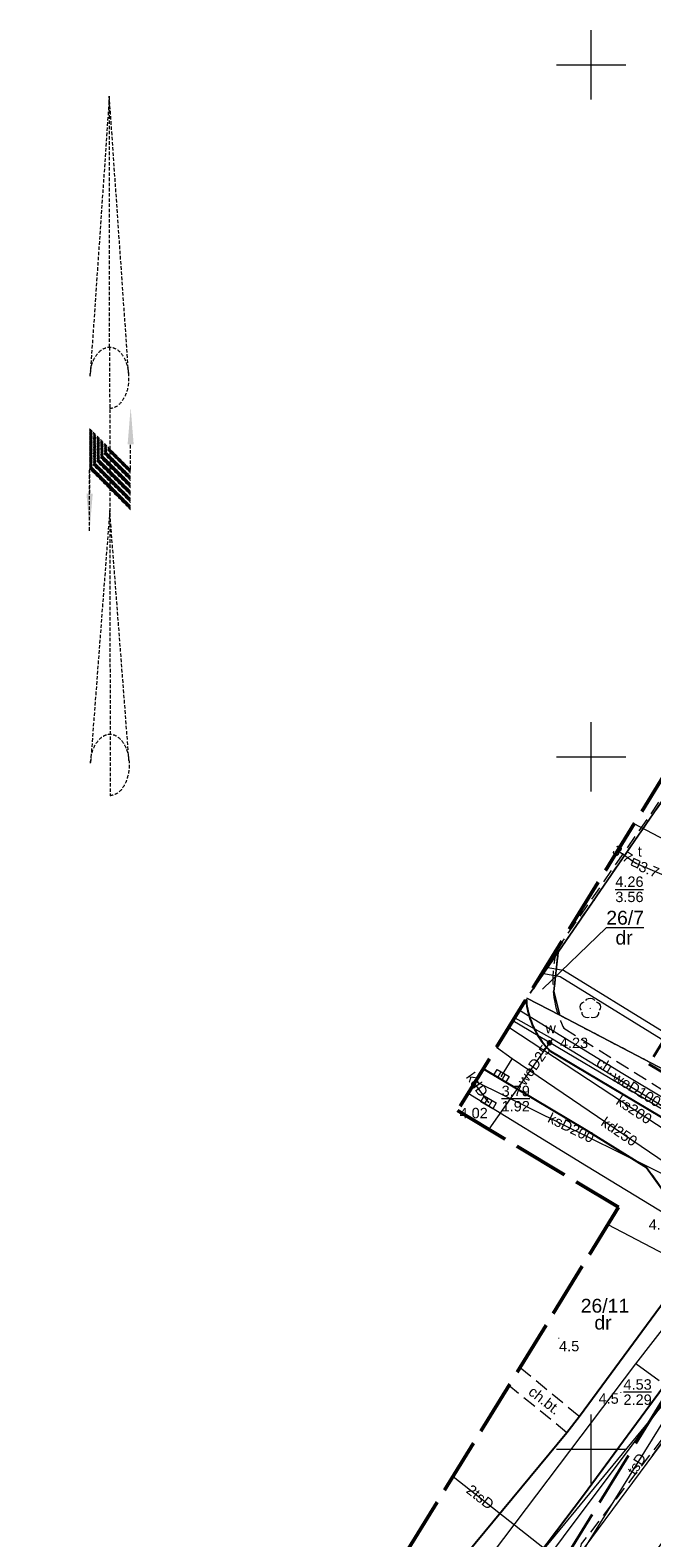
# Model space of a CAD drawing. Extents: x 5477758 to 5478338, y 5918274 to 5918502.
# Tile 54 of 121: x 5477859 to 5477904, y 5918394 to 5918502. Entities that reach past the tile are written whole.
import ezdxf
from ezdxf.enums import TextEntityAlignment as Align

# ---------------------------------------------------------------- set-up
doc = ezdxf.new("R2010")
doc.units = 0
doc.header["$PDSIZE"] = 0.75
for name, pattern in [('HIDDEN', [0.375, 0.25, -0.125]), ('PRZER1-1', [2, 1, -1]), ('PRZER2-1', [3, 2, -1]), ('PRZER3-1', [4, 3, -1]), ('PRZER4-1', [5, 4, -1])]:
    doc.linetypes.add(name, pattern=pattern)
doc.layers.get('0').update_dxf_attribs({"color": 8, "linetype": 'CONTINUOUS', "lineweight": 13})
for name, color, linetype, lineweight in [('GEPPGD', 8, 'CONTINUOUS', 18), ('GESDZI', 8, 'CONTINUOUS', 18), ('GESDZI_O', 8, 'CONTINUOUS', 18), ('GESUZY', 8, 'PRZER1-1', 18), ('GESUZY_O', 8, 'PRZER1-1', 18), ('GSLKRW', 8, 'CONTINUOUS', 25), ('GSPPRB', 8, 'CONTINUOUS', 20), ('GSPRDL', 8, 'CONTINUOUS', 18), ('GSPWPN', 8, 'CONTINUOUS', 13), ('GSPWPN_O', 8, 'CONTINUOUS', 13), ('GSSKOA', 8, 'PRZER3-1', 18), ('GSSKOD', 8, 'PRZER2-1', 18), ('GSSKOD_O', 8, 'PRZER2-1', 18), ('GULEPR', 8, 'CONTINUOUS', 18), ('GULGPR', 8, 'CONTINUOUS', 18), ('GULKPR', 8, 'CONTINUOUS', 18), ('GULKPR_O', 8, 'CONTINUOUS', 18), ('GULTPR', 8, 'CONTINUOUS', 18), ('GULTPR_O', 8, 'CONTINUOUS', 18), ('GULWPR', 8, 'CONTINUOUS', 18), ('GULWPR_O', 8, 'CONTINUOUS', 18), ('GUPIKP', 8, 'CONTINUOUS', 18), ('GUPIWZ', 8, 'CONTINUOUS', 18), ('GUPIWZ_O', 8, 'CONTINUOUS', 18), ('GUPKKS', 8, 'CONTINUOUS', 18), ('GUPPRZ', 8, 'CONTINUOUS', 18), ('GUPPRZ_O', 8, 'CONTINUOUS', 18), ('GUPWZA', 8, 'CONTINUOUS', 18), ('GUPWZA_O', 8, 'CONTINUOUS', 18), ('zakres', 8, 'PRZER4-1', 50), ('znak_polnocy', 8, 'HIDDEN', 13)]:
    doc.layers.add(name, color=color, linetype=linetype, lineweight=lineweight)
doc.layers.add('kołnierz', color=8, linetype='CONTINUOUS', lineweight=70, plot=False)
doc.styles.add('GEO-INFO', font='arial.ttf')

# ---------------------------------------------------------------- blocks, each defined once
blk = doc.blocks.new('EPPGN')
blk.add_hatch(color=0).paths.add_polyline_path([(0, -0.09), (0.027812, -0.085595), (0.052901, -0.072812), (0.072812, -0.052901), (0.085595, -0.027812), (0.09, 0), (0.085595, 0.027812), (0.072812, 0.052901), (0.052901, 0.072812), (0.027812, 0.085595), (0, 0.09), (-0.027812, 0.085595), (-0.052901, 0.072812), (-0.072812, 0.052901), (-0.085595, 0.027812), (-0.09, 0), (-0.085595, -0.027812), (-0.072812, -0.052901), (-0.052901, -0.072812), (-0.027812, -0.085595)])
blk = doc.blocks.new('POINT')
at = {"color": 0}
blk.add_point((0, 0), dxfattribs=at)
blk = doc.blocks.new('KOLO')
blk.add_hatch(color=0).paths.add_polyline_path([(-0.5, 0), (-0.482963, -0.12941), (-0.433013, -0.25), (-0.353553, -0.353553), (-0.25, -0.433013), (-0.12941, -0.482963), (0, -0.5), (0.12941, -0.482963), (0.25, -0.433013), (0.353553, -0.353553), (0.433013, -0.25), (0.482963, -0.12941), (0.5, 0), (0.482963, 0.12941), (0.433013, 0.25), (0.353553, 0.353553), (0.25, 0.433013), (0.12941, 0.482963), (0, 0.5), (-0.12941, 0.482963), (-0.25, 0.433013), (-0.353553, 0.353553), (-0.433013, 0.25), (-0.482963, 0.12941)])
blk = doc.blocks.new('SUUS05')
at = {"color": 0}
blk.add_lwpolyline([(0.5, -0.25), (-0.5, -0.25), (-0.5, 0.25), (0.5, 0.25)], close=True, dxfattribs=at)
for points in [[(-0.175, -0.25), (-0.175, 0.25)], [(0.175, -0.25), (0.175, 0.25)]]:
    blk.add_lwpolyline(points, dxfattribs=at)
blk = doc.blocks.new('SPDLP')
blk.add_hatch(color=0).paths.add_polyline_path([(0, -0.09), (0.027812, -0.085595), (0.052901, -0.072812), (0.072812, -0.052901), (0.085595, -0.027812), (0.09, 0), (0.085595, 0.027812), (0.072812, 0.052901), (0.052901, 0.072812), (0.027812, 0.085595), (0, 0.09), (-0.027812, 0.085595), (-0.052901, 0.072812), (-0.072812, 0.052901), (-0.085595, 0.027812), (-0.09, 0), (-0.085595, -0.027812), (-0.072812, -0.052901), (-0.052901, -0.072812), (-0.027812, -0.085595)])
at = {"color": 0}
for points in [[(-1.271938, -0.268652), (-1.40916, -0.048001), (-1.462858, 0.20623), (-1.426585, 0.463525), (-1.304695, 0.693003), (-1.11182, 0.867117), (-0.871109, 0.964971)], [(-0.648554, 1.126667), (-0.481106, 1.325358), (-0.255912, 1.454989), (0, 1.5), (0.255912, 1.454989), (0.481106, 1.325358), (0.648554, 1.126667)], [(0.871109, 0.964971), (1.11182, 0.867117), (1.304695, 0.693003), (1.426585, 0.463525), (1.462858, 0.20623), (1.40916, -0.048001), (1.271938, -0.268652)], [(-0.137547, -1.292703), (-0.389802, -1.355024), (-0.648184, -1.327532), (-0.881678, -1.213525), (-1.062258, -1.026689), (-1.168249, -0.78945), (-1.186929, -0.530282)], [(1.186929, -0.530282), (1.168249, -0.78945), (1.062258, -1.026689), (0.881678, -1.213525), (0.648184, -1.327532), (0.389802, -1.355024), (0.137547, -1.292703)]]:
    blk.add_lwpolyline(points, dxfattribs=at)
blk = doc.blocks.new('KWADRAT_NIEPRZEZR')
at = {"color": 0}
blk.add_lwpolyline([(-0.5, -0.5), (0.5, -0.5), (0.5, 0.5), (-0.5, 0.5)], close=True, dxfattribs=at)
blk = doc.blocks.new('znak')
for points in [[(97792.02, 33202.11), (97792.13, 33202.89), (97792.44, 33203.57), (97792.93, 33204.06), (97793.43, 33204.21), (97793.93, 33204.06), (97794.41, 33203.55), (97794.7, 33202.86), (97794.78, 33202.42), (97794.69, 33201.09), (97794.39, 33200.41), (97793.89, 33199.91), (97793.43, 33199.76)], [(97792.05, 33174.15), (97792.16, 33174.92), (97792.47, 33175.6), (97792.96, 33176.1), (97793.46, 33176.25), (97793.96, 33176.09), (97794.44, 33175.59), (97794.73, 33174.9), (97794.84, 33174.01), (97794.72, 33173.13), (97794.42, 33172.44), (97793.92, 33171.95), (97793.47, 33171.8)]]:
    blk.add_spline(points, degree=3)
at = {"layer": 'znak_polnocy', "linetype": 'ByBlock'}
for p, q in [((97793.41, 33222.33, -3.5), (97792.02, 33202.11, -3.5)), ((97794.8, 33202.32, -3.5), (97793.41, 33222.33, -3.5)), ((97793.43, 33204.21, -3.5), (97793.41, 33222.33, -3.5)), ((97793.43, 33204.21, -3.5), (97793.47, 33171.8, -3.5)), ((97791.99, 33198.28, -3.5), (97792.03, 33198.32, -3.5)), ((97791.99, 33198.19, -3.5), (97792.07, 33198.28, -3.5)), ((97791.99, 33198.11, -3.5), (97792.11, 33198.23, -3.5)), ((97791.99, 33198.02, -3.5), (97792.16, 33198.19, -3.5)), ((97791.99, 33197.93, -3.5), (97792.2, 33198.15, -3.5)), ((97791.99, 33197.84, -3.5), (97792.25, 33198.1, -3.5)), ((97791.99, 33197.75, -3.5), (97792.29, 33198.06, -3.5)), ((97791.99, 33197.66, -3.5), (97792.34, 33198.01, -3.5)), ((97791.99, 33197.58, -3.5), (97792.38, 33197.97, -3.5)), ((97791.99, 33197.49, -3.5), (97792.42, 33197.92, -3.5)), ((97791.99, 33197.4, -3.5), (97792.47, 33197.88, -3.5)), ((97791.99, 33197.31, -3.5), (97792.51, 33197.84, -3.5)), ((97791.99, 33197.22, -3.5), (97792.56, 33197.79, -3.5)), ((97791.99, 33197.13, -3.5), (97792.6, 33197.75, -3.5)), ((97791.99, 33197.04, -3.5), (97792.65, 33197.7, -3.5)), ((97791.99, 33196.96, -3.5), (97792.69, 33197.66, -3.5)), ((97791.99, 33196.87, -3.5), (97792.73, 33197.61, -3.5)), ((97791.99, 33196.78, -3.5), (97792.78, 33197.57, -3.5)), ((97791.99, 33196.69, -3.5), (97792.82, 33197.53, -3.5)), ((97791.99, 33196.6, -3.5), (97792.87, 33197.48, -3.5)), ((97791.99, 33196.51, -3.5), (97792.91, 33197.44, -3.5)), ((97791.99, 33196.43, -3.5), (97792.95, 33197.39, -3.5)), ((97791.99, 33196.34, -3.5), (97793, 33197.35, -3.5)), ((97791.99, 33196.25, -3.5), (97793.04, 33197.31, -3.5)), ((97791.99, 33196.16, -3.5), (97793.09, 33197.26, -3.5)), ((97791.99, 33196.07, -3.5), (97793.13, 33197.22, -3.5)), ((97791.99, 33195.98, -3.5), (97793.18, 33197.17, -3.5)), ((97791.99, 33195.9, -3.5), (97793.22, 33197.13, -3.5)), ((97791.99, 33195.81, -3.5), (97793.26, 33197.08, -3.5)), ((97791.99, 33195.72, -3.5), (97793.31, 33197.04, -3.5)), ((97791.99, 33195.63, -3.5), (97793.35, 33197, -3.5)), ((97794.95, 33195.4, -3.5), (97794.95, 33197.18, -4.5)), ((97791.99, 33195.54, -3.5), (97793.4, 33196.95, -3.5)), ((97791.99, 33195.45, -3.5), (97793.44, 33196.91, -3.5)), ((97792, 33195.38, -3.5), (97793.48, 33196.86, -3.5)), ((97792.05, 33195.34, -3.5), (97793.53, 33196.82, -3.5)), ((97792.09, 33195.29, -3.5), (97793.57, 33196.77, -3.5)), ((97792.13, 33195.25, -3.5), (97793.62, 33196.73, -3.5)), ((97792.18, 33195.2, -3.5), (97793.66, 33196.69, -3.5)), ((97792.22, 33195.16, -3.5), (97793.71, 33196.64, -3.5)), ((97792.27, 33195.12, -3.5), (97793.75, 33196.6, -3.5)), ((97792.31, 33195.07, -3.5), (97793.79, 33196.55, -3.5)), ((97792.36, 33195.03, -3.5), (97793.84, 33196.51, -3.5)), ((97792.4, 33194.98, -3.5), (97793.88, 33196.47, -3.5)), ((97792.44, 33194.94, -3.5), (97793.93, 33196.42, -3.5)), ((97792.49, 33194.9, -3.5), (97793.97, 33196.38, -3.5)), ((97792.53, 33194.85, -3.5), (97794.01, 33196.33, -3.5)), ((97792.58, 33194.81, -3.5), (97794.06, 33196.29, -3.5)), ((97792.62, 33194.76, -3.5), (97794.1, 33196.24, -3.5)), ((97792.67, 33194.72, -3.5), (97794.15, 33196.2, -3.5)), ((97792.71, 33194.67, -3.5), (97794.19, 33196.16, -3.5)), ((97792.75, 33194.63, -3.5), (97794.24, 33196.11, -3.5)), ((97792.8, 33194.59, -3.5), (97794.28, 33196.07, -3.5)), ((97792.84, 33194.54, -3.5), (97794.32, 33196.02, -3.5)), ((97792.89, 33194.5, -3.5), (97794.37, 33195.98, -3.5)), ((97792.93, 33194.45, -3.5), (97794.41, 33195.93, -3.5)), ((97791.99, 33190.95, -6), (97791.99, 33195.4, -6)), ((97791.99, 33195.4, -3.5), (97791.99, 33193.62, -3.1)), ((97792.97, 33194.41, -3.5), (97794.46, 33195.89, -3.5)), ((97793.02, 33194.36, -3.5), (97794.5, 33195.85, -3.5)), ((97793.06, 33194.32, -3.5), (97794.54, 33195.8, -3.5)), ((97793.11, 33194.28, -3.5), (97794.59, 33195.76, -3.5)), ((97793.15, 33194.23, -3.5), (97794.63, 33195.71, -3.5)), ((97793.2, 33194.19, -3.5), (97794.68, 33195.67, -3.5)), ((97793.24, 33194.14, -3.5), (97794.72, 33195.63, -3.5)), ((97793.28, 33194.1, -3.5), (97794.77, 33195.58, -3.5)), ((97793.33, 33194.06, -3.5), (97794.81, 33195.54, -3.5)), ((97793.37, 33194.01, -3.5), (97794.85, 33195.49, -3.5)), ((97793.42, 33193.97, -3.5), (97794.9, 33195.45, -3.5)), ((97793.46, 33193.92, -3.5), (97794.94, 33195.4, -3.5)), ((97793.5, 33193.88, -3.5), (97794.95, 33195.33, -3.5)), ((97793.55, 33193.83, -3.5), (97794.95, 33195.24, -3.5)), ((97793.59, 33193.79, -3.5), (97794.95, 33195.15, -3.5)), ((97793.64, 33193.75, -3.5), (97794.95, 33195.06, -3.5)), ((97793.68, 33193.7, -3.5), (97794.95, 33194.97, -3.5)), ((97793.73, 33193.66, -3.5), (97794.95, 33194.88, -3.5)), ((97793.77, 33193.61, -3.5), (97794.95, 33194.8, -3.5)), ((97793.81, 33193.57, -3.5), (97794.95, 33194.71, -3.5)), ((97793.86, 33193.52, -3.5), (97794.95, 33194.62, -3.5)), ((97793.9, 33193.48, -3.5), (97794.95, 33194.53, -3.5)), ((97793.95, 33193.44, -3.5), (97794.95, 33194.44, -3.5)), ((97793.99, 33193.39, -3.5), (97794.95, 33194.35, -3.5)), ((97794.04, 33193.35, -3.5), (97794.95, 33194.27, -3.5)), ((97794.08, 33193.3, -3.5), (97794.95, 33194.18, -3.5)), ((97794.12, 33193.26, -3.5), (97794.95, 33194.09, -3.5)), ((97794.17, 33193.22, -3.5), (97794.95, 33194, -3.5)), ((97794.21, 33193.17, -3.5), (97794.95, 33193.91, -3.5)), ((97794.26, 33193.13, -3.5), (97794.95, 33193.82, -3.5)), ((97794.3, 33193.08, -3.5), (97794.95, 33193.73, -3.5)), ((97794.34, 33193.04, -3.5), (97794.95, 33193.65, -3.5)), ((97794.39, 33192.99, -3.5), (97794.95, 33193.56, -3.5)), ((97794.43, 33192.95, -3.5), (97794.95, 33193.47, -3.5)), ((97794.48, 33192.91, -3.5), (97794.95, 33193.38, -3.5)), ((97794.52, 33192.86, -3.5), (97794.95, 33193.29, -3.5)), ((97794.57, 33192.82, -3.5), (97794.95, 33193.2, -3.5)), ((97794.61, 33192.77, -3.5), (97794.95, 33193.12, -3.5)), ((97794.65, 33192.73, -3.5), (97794.95, 33193.03, -3.5)), ((97794.7, 33192.69, -3.5), (97794.95, 33192.94, -3.5)), ((97794.74, 33192.64, -3.5), (97794.95, 33192.85, -3.5)), ((97794.79, 33192.6, -3.5), (97794.95, 33192.76, -3.5)), ((97794.83, 33192.55, -3.5), (97794.95, 33192.67, -3.5)), ((97793.44, 33192.41, -6), (97792.05, 33174.15, -3.5)), ((97794.83, 33174.36, -3.5), (97793.44, 33192.41, -2.5)), ((97794.87, 33192.51, -3.5), (97794.95, 33192.59, -3.5)), ((97794.92, 33192.46, -3.5), (97794.95, 33192.5, -3.5))]:
    blk.add_line(p, q, dxfattribs=at)
for points in [[(97794.95, 33199.85, -2.5), (97795.17, 33197.18, -2.5), (97794.73, 33197.18, -2.5)], [(97791.76, 33193.62, -2.5), (97792.21, 33193.62, -2.5), (97791.99, 33190.95, -2.5)]]:
    blk.add_solid(points, dxfattribs=at)

msp = doc.modelspace()

# ---------------------------------------------------------------- linework, layer by layer
at = {"linetype": 'Continuous', "lineweight": 13, "flags": 128}
for points in [[(5477900, 5918497.5), (5477900, 5918502.5)], [(5477897.5, 5918500), (5477902.5, 5918500)], [(5477900, 5918447.5), (5477900, 5918452.5)], [(5477897.5, 5918450), (5477902.5, 5918450)], [(5477900, 5918397.5), (5477900, 5918402.5)], [(5477897.5, 5918400), (5477902.5, 5918400)]]:
    msp.add_lwpolyline(points, dxfattribs=at)
at = {"layer": 'GESDZI', "linetype": 'Continuous', "lineweight": 18}
for points in [[(5477895.58, 5918432.93), (5477897.61, 5918435.89), (5477937.82, 5918494.46)], [(5477937.82, 5918494.46), (5477897.61, 5918435.89), (5477897.31, 5918433.06), (5477897.73, 5918431.34), (5477913.96, 5918422.85), (5477918.68, 5918425.35), (5477941.35, 5918412.22), (5477950.46, 5918406.9), (5477958.5, 5918401.94)], [(5477897.73, 5918431.34), (5477897.31, 5918433.06), (5477897.61, 5918435.89), (5477895.58, 5918432.93)], [(5477927.04, 5918302.39), (5477865.49, 5918345.57), (5477899.13, 5918390.84), (5477901.96, 5918388.82), (5477916.33, 5918408.95), (5477922.92, 5918418.17), (5477913.96, 5918422.85), (5477897.73, 5918431.34), (5477895.36, 5918432.58)], [(5477895.36, 5918432.58), (5477897.73, 5918431.34)]]:
    msp.add_lwpolyline(points, dxfattribs=at)
at = {"layer": 'GESDZI_O', "linetype": 'Continuous', "lineweight": 9, "flags": 128}
msp.add_lwpolyline([(5477903.81, 5918437.64), (5477901.09, 5918437.64), (5477896.47, 5918433.23)], dxfattribs=at)
at = {"layer": 'GESUZY', "linetype": 'PRZER1-1', "lineweight": 18, "ltscale": 0.5}
for points in [[(5477958.5, 5918401.94), (5477950.46, 5918406.9), (5477941.35, 5918412.22), (5477918.68, 5918425.35), (5477913.96, 5918422.85), (5477897.73, 5918431.34), (5477897.31, 5918433.06), (5477897.61, 5918435.89), (5477937.82, 5918494.46)], [(5477937.82, 5918494.46), (5477897.61, 5918435.89), (5477897.31, 5918433.06), (5477897.73, 5918431.34), (5477913.96, 5918422.85), (5477918.68, 5918425.35), (5477941.35, 5918412.22), (5477950.46, 5918406.9), (5477958.5, 5918401.94)]]:
    msp.add_lwpolyline(points, dxfattribs=at)
at = {"layer": 'GSLKRW', "linetype": 'Continuous', "lineweight": 25}
for points in [[(5477895.31, 5918432.5, 0.01241), (5477895.35, 5918432, 0.157577), (5477897.05, 5918428.74), (5477911.18, 5918420.33, 0.107372), (5477915.32, 5918419.77, 0.229991), (5477917.65, 5918421.86)], [(5477892.21, 5918427.46), (5477899.62, 5918423.06), (5477903.99, 5918420.33), (5477905.11, 5918418.8), (5477906.16, 5918416.89, -0.254493), (5477905.93, 5918411.56), (5477899.16, 5918402.36), (5477898.25, 5918401.18), (5477889.65, 5918390.79), (5477887.64, 5918388.46, -0.185281), (5477884.1, 5918388.37)], [(5477916.92, 5918411.58, 0.17002), (5477912.47, 5918412.5, 0.138117), (5477909.64, 5918410.5), (5477899.44, 5918396.65), (5477887.75, 5918381.18), (5477876.65, 5918366.68), (5477867.96, 5918355.16), (5477862.12, 5918347.42), (5477861.67, 5918346.81)]]:
    msp.add_lwpolyline(points, format="xyb", dxfattribs=at)
at = {"layer": 'GSPPRB', "linetype": 'Continuous', "lineweight": 20}
for p in [(5477894.3, 5918428.18), (5477903.22, 5918406.15), (5477899.16, 5918402.36), (5477898.25, 5918401.18)]:
    msp.add_point(p, dxfattribs=at)
at = {"layer": 'GSSKOA', "linetype": 'PRZER3-1', "lineweight": 18, "ltscale": 0.5}
for points in [[(5477895.31, 5918432.5, 0.01241), (5477895.35, 5918432, 0.157577), (5477897.05, 5918428.74), (5477911.18, 5918420.33, 0.107372), (5477915.32, 5918419.77, 0.229991), (5477917.65, 5918421.86), (5477920, 5918420.37), (5477922.77, 5918418.64), (5477934.67, 5918411.3), (5477936.25, 5918410.3), (5477952.54, 5918400.18), (5477955.76, 5918401.59), (5477958.31, 5918402.57), (5477959.06, 5918402.92)], [(5477884.1, 5918388.38, 0.183818), (5477887.64, 5918388.46), (5477889.65, 5918390.79), (5477898.25, 5918401.18), (5477899.16, 5918402.36), (5477905.93, 5918411.56, 0.25557), (5477906.16, 5918416.89, 0.066675), (5477903.99, 5918420.33)], [(5477916.92, 5918411.58, 0.17002), (5477912.47, 5918412.5, 0.138117), (5477909.64, 5918410.5), (5477899.44, 5918396.65), (5477887.75, 5918381.18), (5477876.65, 5918366.68), (5477867.96, 5918355.16), (5477862.12, 5918347.42), (5477861.67, 5918346.81)]]:
    msp.add_lwpolyline(points, format="xyb", dxfattribs=at)
msp.add_lwpolyline([(5477903.99, 5918420.33), (5477899.62, 5918423.06), (5477892.21, 5918427.46)], dxfattribs=at)
at = {"layer": 'GSSKOD', "linetype": 'PRZER2-1', "lineweight": 18, "ltscale": 0.5}
for points in [[(5477898.02, 5918430.41, -0.071819), (5477897.34, 5918432.4, -0.102212), (5477897.49, 5918436.03), (5477909.36, 5918453.17)], [(5477895.31, 5918432.5, 0.01241), (5477895.35, 5918432, 0.157577), (5477897.05, 5918428.74)], [(5477908.95, 5918423.53), (5477913.23, 5918421.23, 0.11504), (5477914.79, 5918421.43, 0.351163), (5477916.01, 5918422.84), (5477917.65, 5918421.86, -0.229991), (5477915.32, 5918419.77, -0.107372), (5477911.18, 5918420.33), (5477897.05, 5918428.74)], [(5477911.53, 5918409.06), (5477899.28, 5918393.14, 0.305414), (5477900.26, 5918390.37)]]:
    msp.add_lwpolyline(points, format="xyb", dxfattribs=at)
for points in [[(5477898.02, 5918430.41), (5477907.44, 5918424.53)], [(5477865.95, 5918352.5), (5477876.65, 5918366.68), (5477887.75, 5918381.18), (5477899.44, 5918396.65), (5477909.64, 5918410.5)], [(5477894.86, 5918405.89), (5477899.16, 5918402.36), (5477898.25, 5918401.18)], [(5477898.25, 5918401.18), (5477894.05, 5918404.58)]]:
    msp.add_lwpolyline(points, dxfattribs=at)
at = {"layer": 'GULEPR', "linetype": 'Continuous', "lineweight": 18}
for points in [[(5477957, 5918399.29), (5477946.08, 5918405.33), (5477936.07, 5918410.79), (5477942.41, 5918423.1), (5477922.29, 5918434.08), (5477912.96, 5918439.96), (5477903.1, 5918445.16)], [(5477956.86, 5918399.04), (5477949.83, 5918403.51), (5477944.78, 5918406.6), (5477944.06, 5918406.92), (5477942.97, 5918407.12), (5477940.7, 5918408.11), (5477938.89, 5918409.12), (5477933.35, 5918412.41), (5477923.96, 5918417.87), (5477918.13, 5918421.31), (5477906.5, 5918428.72), (5477897.76, 5918434.12), (5477896.58, 5918434.33), (5477896.45, 5918434.36)], [(5477957.09, 5918399.45), (5477955.55, 5918400.41), (5477947.17, 5918405.69), (5477945.33, 5918406.96), (5477944.74, 5918407.21), (5477944.41, 5918407.31), (5477943.69, 5918407.5), (5477942.91, 5918407.71), (5477940.29, 5918408.95), (5477937.36, 5918410.53), (5477930.16, 5918414.89), (5477924.92, 5918417.89), (5477918.7, 5918421.59), (5477904.95, 5918430.27), (5477898.01, 5918434.57), (5477896.72, 5918434.79)], [(5477935.5, 5918397.08), (5477937.36, 5918397.79), (5477912.98, 5918412.79), (5477909.76, 5918408.8), (5477894.7, 5918390.5), (5477886.31, 5918389.03), (5477885.06, 5918389.94)]]:
    msp.add_lwpolyline(points, dxfattribs=at)
at = {"layer": 'GULGPR', "linetype": 'Continuous', "lineweight": 18}
for points in [[(5477891.12, 5918425.7), (5477899.65, 5918420.46), (5477911.21, 5918413.43), (5477941.24, 5918395.74), (5477961.16, 5918384.01), (5477967.77, 5918379.96), (5477974.24, 5918376.01)], [(5477901.2, 5918416.21), (5477917.31, 5918407.8), (5477931.88, 5918399.32), (5477939.59, 5918394.84)]]:
    msp.add_lwpolyline(points, dxfattribs=at)
at = {"layer": 'GULKPR', "linetype": 'Continuous', "lineweight": 18}
for points in [[(5477912.16, 5918418.55), (5477894.04, 5918430.44)], [(5477909.76, 5918417.67), (5477894.3, 5918428.18), (5477893.16, 5918429)], [(5477893.51, 5918426.94), (5477894.3, 5918428.18)], [(5477892.58, 5918425.05), (5477891.58, 5918426.44)], [(5477910.26, 5918417.34), (5477891.65, 5918426.56)], [(5477915.76, 5918414.85), (5477904.42, 5918399.54), (5477906.97, 5918402.97), (5477866.76, 5918348.67)], [(5477883.41, 5918379.94), (5477903.22, 5918406.15), (5477905.72, 5918409.38)], [(5477904.9, 5918404.93), (5477903.22, 5918406.15)]]:
    msp.add_lwpolyline(points, dxfattribs=at)
at = {"layer": 'GULTPR', "linetype": 'Continuous', "lineweight": 18}
for points in [[(5477901.91, 5918443.23), (5477903, 5918442.47), (5477903.21, 5918442.32), (5477903.44, 5918442.22), (5477917.81, 5918436.1), (5477918.04, 5918436), (5477918.17, 5918435.71), (5477922.67, 5918425.86)], [(5477894.82, 5918431.7), (5477902.29, 5918427.12), (5477915, 5918419.53), (5477909.73, 5918409.97), (5477908.03, 5918406.56)], [(5477908.03, 5918406.56), (5477898.55, 5918391.29)], [(5477890.02, 5918398.01), (5477898.55, 5918391.29)]]:
    msp.add_lwpolyline(points, dxfattribs=at)
at = {"layer": 'GULWPR', "linetype": 'Continuous', "lineweight": 18}
for points in [[(5477894.49, 5918431.16), (5477897.21, 5918429.64), (5477922.24, 5918414.33), (5477935.33, 5918406.32), (5477940.65, 5918403.24), (5477944.83, 5918400.9), (5477958.68, 5918392.97)], [(5477955.97, 5918397.47), (5477946.99, 5918402.94), (5477941.14, 5918406.6), (5477936.27, 5918409.44), (5477935.95, 5918409.73), (5477922.07, 5918418.28), (5477917.15, 5918417.45), (5477915.95, 5918418.12), (5477894.35, 5918430.94)], [(5477897.21, 5918429.64), (5477896.99, 5918429.34), (5477892.6, 5918423.1)], [(5477915.95, 5918418.12), (5477908.77, 5918408.05), (5477881.88, 5918372.15), (5477885.27, 5918369.93)]]:
    msp.add_lwpolyline(points, dxfattribs=at)
at = {"layer": 'GUPPRZ_O', "linetype": 'Continuous', "lineweight": 9, "flags": 128}
for points in [[(5477901.74, 5918440.43), (5477903.78, 5918440.43)], [(5477893.53, 5918425.32), (5477895.57, 5918425.32)], [(5477902.33, 5918404.12), (5477904.36, 5918404.12)]]:
    msp.add_lwpolyline(points, dxfattribs=at)
at = {"layer": 'kołnierz', "linetype": 'PRZER4-1', "lineweight": 50}
msp.add_lwpolyline([(5477977.31, 5918380.8), (5477954.84, 5918395.48), (5477993.18, 5918463.06), (5477934.57, 5918496.31), (5477890.35, 5918424.45), (5477901.97, 5918417.47), (5477859.48, 5918348.3), (5477882.17, 5918332.75), (5477926.65, 5918301.78)], close=True, dxfattribs=at)
at = {"layer": 'zakres', "linetype": 'PRZER4-1', "lineweight": 40}
msp.add_lwpolyline([(5477963.54, 5918377.85), (5477941.5, 5918392.24), (5477979.55, 5918459.29), (5477938.03, 5918482.85), (5477904.17, 5918427.81), (5477915.78, 5918420.84), (5477872.98, 5918351.17), (5477887.85, 5918340.98), (5477923.84, 5918315.92)], close=True, dxfattribs=at)

# ---------------------------------------------------------------- block references
at = {"layer": 'GEPPGD', "lineweight": 18, "xscale": 0.5, "yscale": 0.5}
for p in [(5477897.61, 5918435.89), (5477897.31, 5918433.06), (5477897.73, 5918431.34)]:
    msp.add_blockref('EPPGN', p, dxfattribs=at)
at = {"layer": 'GSPRDL', "lineweight": 18, "xscale": 0.5, "yscale": 0.5}
msp.add_blockref('SPDLP', (5477899.93, 5918431.83), dxfattribs=at)
at = {"layer": 'GSPWPN', "lineweight": 13, "xscale": 0.09, "yscale": 0.09}
for p in [(5477897.66, 5918408), (5477902.14, 5918404.08)]:
    msp.add_blockref('KOLO', p, dxfattribs=at)
at = {"layer": 'GUPIKP', "lineweight": 18, "xscale": 0.5, "yscale": 0.5}
msp.add_blockref('POINT', (5477903.21, 5918442.32), dxfattribs=at)
at = {"layer": 'GUPIWZ', "lineweight": 18, "xscale": 0.5, "yscale": 0.5, "rotation": 335.9012809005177}
msp.add_blockref('KWADRAT_NIEPRZEZR', (5477903.21, 5918442.32), dxfattribs=at)
at = {"layer": 'GUPKKS', "lineweight": 18}
for p, rotation in [((5477893.51, 5918426.94), 149.8812103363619), ((5477892.58, 5918425.05), 330.1500550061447)]:
    msp.add_blockref('SUUS05', p, dxfattribs=dict(at, rotation=rotation))
at = {"layer": 'GUPPRZ', "lineweight": 18}
for p in [(5477903, 5918442.47), (5477903.21, 5918442.32), (5477903.44, 5918442.22), (5477896.99, 5918429.34), (5477893.51, 5918426.94), (5477892.58, 5918425.05)]:
    msp.add_blockref('POINT', p, dxfattribs=at)
at = {"layer": 'GUPWZA', "lineweight": 18, "xscale": 0.4, "yscale": 0.4, "rotation": 321.766120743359}
msp.add_blockref('KOLO', (5477896.99, 5918429.34), dxfattribs=at)
at = {"layer": 'znak_polnocy'}
msp.add_blockref('znak', (5380071.79, 5885275.39), dxfattribs=at)

# ---------------------------------------------------------------- texts
at = {"layer": 'GESDZI_O', "linetype": 'Continuous', "lineweight": 0, "style": 'GEO-INFO'}
msp.add_text('26/7', height=1, dxfattribs=at).set_placement((5477901.09, 5918438.88), align=Align.TOP_LEFT)
msp.add_text('26/11', height=1, dxfattribs=at).set_placement((5477900.99, 5918410.37), align=Align.MIDDLE)
at = {"layer": 'GESUZY_O', "linetype": 'Continuous', "lineweight": 0, "style": 'GEO-INFO'}
msp.add_text('dr', height=1, dxfattribs=at).set_placement((5477902.37, 5918436.94), align=Align.MIDDLE_CENTER)
msp.add_text('dr', height=1, dxfattribs=at).set_placement((5477900.85, 5918409.15), align=Align.MIDDLE)
at = {"layer": 'GSPWPN_O', "linetype": 'Continuous', "lineweight": 0, "style": 'GEO-INFO'}
for p in [(5477904.15, 5918415.84), (5477897.68, 5918407.06), (5477900.53, 5918403.27)]:
    msp.add_text('4.5', height=0.75, dxfattribs=at).set_placement(p)
at = {"layer": 'GSSKOD_O', "linetype": 'Continuous', "lineweight": 0, "style": 'GEO-INFO'}
for s, rotation, p in [('ch.', 329.1986, (5477901.1, 5918427.69)), ('ch.bt.', 321.9762, (5477896.64, 5918403.52))]:
    msp.add_text(s, height=0.75, rotation=rotation, dxfattribs=at).set_placement(p, align=Align.MIDDLE)
at = {"layer": 'GULKPR_O', "linetype": 'Continuous', "lineweight": 0, "style": 'GEO-INFO'}
for s, rotation, p in [('kdD', 305.5674, (5477891.76, 5918426.33)), ('ks200', 326.7456, (5477903.1, 5918424.5)), ('ksD200', 333.6441, (5477898.55, 5918423.2)), ('kd250', 325.7986, (5477902.03, 5918422.93))]:
    msp.add_text(s, height=0.75, rotation=rotation, dxfattribs=at).set_placement(p, align=Align.MIDDLE_CENTER)
at = {"layer": 'GULTPR_O', "linetype": 'Continuous', "lineweight": 0, "style": 'GEO-INFO'}
msp.add_text('tsD', height=0.75, rotation=58.1687, dxfattribs=at).set_placement((5477903.29, 5918398.92), align=Align.MIDDLE)
msp.add_text('2tsD', height=0.75, rotation=321.771, dxfattribs=at).set_placement((5477891.99, 5918396.53), align=Align.MIDDLE_CENTER)
at = {"layer": 'GULWPR_O', "linetype": 'Continuous', "lineweight": 0, "style": 'GEO-INFO'}
for s, rotation, p in [('woD25', 54.8818, (5477895.86, 5918427.74)), ('woD100-niecz.', 328.5455, (5477904.6, 5918425.18))]:
    msp.add_text(s, height=0.75, rotation=rotation, dxfattribs=at).set_placement(p, align=Align.MIDDLE_CENTER)
at = {"layer": 'GUPIWZ_O', "linetype": 'Continuous', "lineweight": 0, "style": 'GEO-INFO'}
msp.add_text('t', height=0.75, dxfattribs=at).set_placement((5477903.65, 5918442.8), align=Align.RIGHT)
at = {"layer": 'GUPPRZ_O', "linetype": 'Continuous', "lineweight": 0, "style": 'GEO-INFO'}
for rotation, p in [(326.5315, (5477901.65, 5918443.38)), (337.1832, (5477903.5, 5918442.15))]:
    msp.add_text('3.7', height=0.75, rotation=rotation, dxfattribs=at).set_placement(p, align=Align.MIDDLE_LEFT)
for s, p in [('4.26', (5477901.74, 5918440.61)), ('3.56', (5477901.74, 5918439.51)), ('3.79', (5477893.53, 5918425.49)), ('1.92', (5477893.53, 5918424.39)), ('4.53', (5477902.33, 5918404.29)), ('2.29', (5477902.33, 5918403.19))]:
    msp.add_text(s, height=0.75, dxfattribs=at).set_placement(p)
for s, p in [('4.23', (5477897.74, 5918429.34)), ('4.02', (5477890.49, 5918424.27))]:
    msp.add_text(s, height=0.75, dxfattribs=at).set_placement(p, align=Align.MIDDLE_LEFT)
at = {"layer": 'GUPWZA_O', "linetype": 'Continuous', "lineweight": 0, "style": 'GEO-INFO'}
msp.add_text('w', height=0.75, dxfattribs=at).set_placement((5477897.45, 5918430.03), align=Align.RIGHT)

doc.saveas('drawing.dxf')
